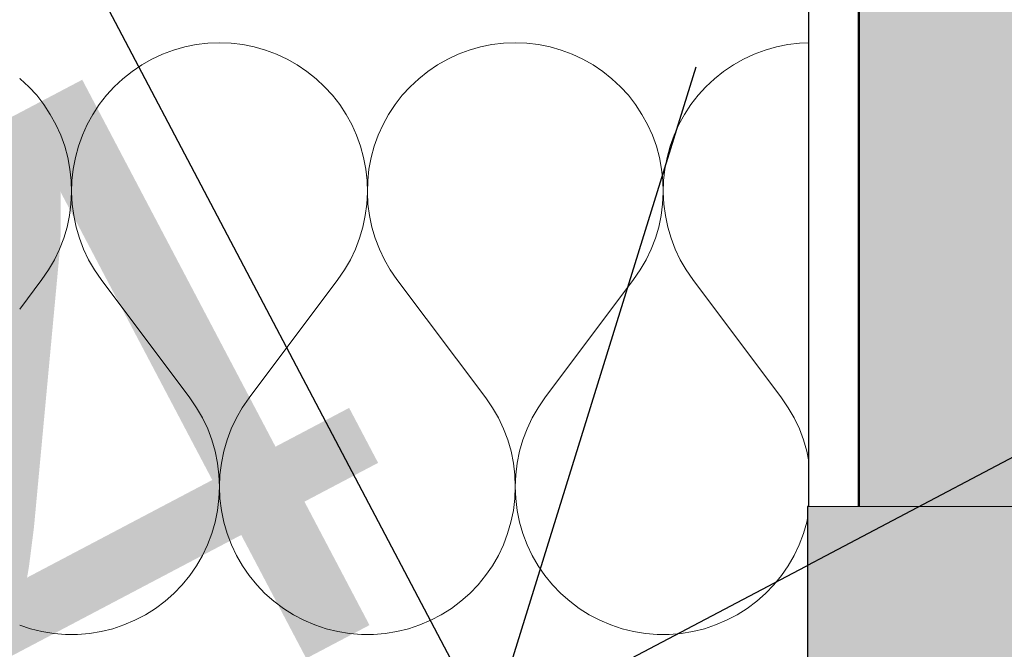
# Model space of a CAD drawing. Header units: millimetres. Extents: x -25478 to 4005, y -8416 to 11348.
# Tile 248 of 256: x -11141 to -10941, y 6801 to 6929. Entities that reach past the tile are written whole.
import ezdxf

# ---------------------------------------------------------------- set-up
doc = ezdxf.new("R2010")
doc.units = ezdxf.units.MM
doc.header["$MEASUREMENT"] = 0
doc.linetypes.add('Wipeout_Contour', pattern=[1000, 0, -1000])
for name, color, linetype in [('POHLED ZÁPADNÍ_1_Konstrukce - nosné', 7, 'Continuous'), ('POHLED ZÁPADNÍ_1_Kóty - SP', 7, 'Continuous'), ('POHLED ZÁPADNÍ_1_Nové_Konstrukce - nosné', 7, 'Continuous'), ('POHLED ZÁPADNÍ_1_Nové_Konstrukce – Dělicí čáry vrstev', 7, 'Continuous'), ('POHLED ZÁPADNÍ_1_Nové_Kóty - SP', 7, 'Continuous'), ('POHLED ZÁPADNÍ_1_Nové_Výplně – Řezové', 7, 'Continuous'), ('POHLED ZÁPADNÍ_1_Výplně - Povrchové', 7, 'Continuous'), ('POHLED ZÁPADNÍ_1_Výplně – Řezové', 7, 'Continuous')]:
    doc.layers.add(name, color=color, linetype=linetype)
doc.styles.add('GENEROVANÝ_STYL_2', font='txt')

# ---------------------------------------------------------------- blocks, each defined once
blk = doc.blocks.new('*X2523', base_point=(-25690.45, -8330.81))
at = {"layer": 'POHLED ZÁPADNÍ_1_Nové_Výplně – Řezové', "color": 21, "linetype": 'Continuous', "lineweight": 20, "true_color": 0xffaaaa}
for p, q in [((-11102.37, 6923.91), (-11104.73, 6923.63)), ((-11100, 6924), (-11102.37, 6923.91)), ((-11097.63, 6923.91), (-11100, 6924)), ((-11095.27, 6923.63), (-11097.63, 6923.91)), ((-11042.37, 6923.91), (-11044.73, 6923.63)), ((-11040, 6924), (-11042.37, 6923.91)), ((-11037.63, 6923.91), (-11040, 6924)), ((-11035.27, 6923.63), (-11037.63, 6923.91)), ((-10982.37, 6923.91), (-10984.73, 6923.63)), ((-10980.52, 6923.98), (-10982.37, 6923.91)), ((-11111.56, 6921.69), (-11113.71, 6920.69)), ((-11109.33, 6922.51), (-11111.56, 6921.69)), ((-11107.05, 6923.16), (-11109.33, 6922.51)), ((-11104.73, 6923.63), (-11107.05, 6923.16)), ((-11092.95, 6923.16), (-11095.27, 6923.63)), ((-11090.67, 6922.51), (-11092.95, 6923.16)), ((-11088.44, 6921.69), (-11090.67, 6922.51)), ((-11086.29, 6920.69), (-11088.44, 6921.69)), ((-11051.56, 6921.69), (-11053.71, 6920.69)), ((-11049.33, 6922.51), (-11051.56, 6921.69)), ((-11047.05, 6923.16), (-11049.33, 6922.51)), ((-11044.73, 6923.63), (-11047.05, 6923.16)), ((-11032.95, 6923.16), (-11035.27, 6923.63)), ((-11030.67, 6922.51), (-11032.95, 6923.16)), ((-11028.44, 6921.69), (-11030.67, 6922.51)), ((-11026.29, 6920.69), (-11028.44, 6921.69)), ((-10991.56, 6921.69), (-10993.71, 6920.69)), ((-10989.33, 6922.51), (-10991.56, 6921.69)), ((-10987.05, 6923.16), (-10989.33, 6922.51)), ((-10984.73, 6923.63), (-10987.05, 6923.16)), ((-11113.71, 6920.69), (-11115.77, 6919.52)), ((-11084.23, 6919.52), (-11086.29, 6920.69)), ((-11053.71, 6920.69), (-11055.77, 6919.52)), ((-11024.23, 6919.52), (-11026.29, 6920.69)), ((-10993.71, 6920.69), (-10995.77, 6919.52)), ((-11117.74, 6918.19), (-11119.59, 6916.72)), ((-11115.77, 6919.52), (-11117.74, 6918.19)), ((-11082.26, 6918.19), (-11084.23, 6919.52)), ((-11080.41, 6916.72), (-11082.26, 6918.19)), ((-11057.74, 6918.19), (-11059.59, 6916.72)), ((-11055.77, 6919.52), (-11057.74, 6918.19)), ((-11022.26, 6918.19), (-11024.23, 6919.52)), ((-11020.41, 6916.72), (-11022.26, 6918.19)), ((-10997.74, 6918.19), (-10999.59, 6916.72)), ((-10995.77, 6919.52), (-10997.74, 6918.19)), ((-11140.41, 6916.72), (-11140.52, 6916.81)), ((-11138.67, 6915.1), (-11140.41, 6916.72)), ((-11119.59, 6916.72), (-11121.33, 6915.1)), ((-11078.67, 6915.1), (-11080.41, 6916.72)), ((-11059.59, 6916.72), (-11061.33, 6915.1)), ((-11018.67, 6915.1), (-11020.41, 6916.72)), ((-10999.59, 6916.72), (-11001.33, 6915.1)), ((-11137.07, 6913.35), (-11138.67, 6915.1)), ((-11121.33, 6915.1), (-11122.93, 6913.35)), ((-11077.07, 6913.35), (-11078.67, 6915.1)), ((-11061.33, 6915.1), (-11062.93, 6913.35)), ((-11017.07, 6913.35), (-11018.67, 6915.1)), ((-11001.33, 6915.1), (-11002.93, 6913.35)), ((-11135.62, 6911.48), (-11137.07, 6913.35)), ((-11122.93, 6913.35), (-11124.38, 6911.48)), ((-11075.62, 6911.48), (-11077.07, 6913.35)), ((-11062.93, 6913.35), (-11064.38, 6911.48)), ((-11015.62, 6911.48), (-11017.07, 6913.35)), ((-11002.93, 6913.35), (-11004.38, 6911.48)), ((-11134.31, 6909.49), (-11135.62, 6911.48)), ((-11124.38, 6911.48), (-11125.69, 6909.49)), ((-11074.31, 6909.49), (-11075.62, 6911.48)), ((-11064.38, 6911.48), (-11065.69, 6909.49)), ((-11014.31, 6909.49), (-11015.62, 6911.48)), ((-11004.38, 6911.48), (-11005.69, 6909.49)), ((-11133.17, 6907.42), (-11134.31, 6909.49)), ((-11125.69, 6909.49), (-11126.83, 6907.42)), ((-11073.17, 6907.42), (-11074.31, 6909.49)), ((-11065.69, 6909.49), (-11066.83, 6907.42)), ((-11013.17, 6907.42), (-11014.31, 6909.49)), ((-11005.69, 6909.49), (-11006.83, 6907.42)), ((-11132.19, 6905.25), (-11133.17, 6907.42)), ((-11126.83, 6907.42), (-11127.81, 6905.25)), ((-11072.19, 6905.25), (-11073.17, 6907.42)), ((-11066.83, 6907.42), (-11067.81, 6905.25)), ((-11012.19, 6905.25), (-11013.17, 6907.42)), ((-11006.83, 6907.42), (-11007.81, 6905.25)), ((-11131.39, 6903.02), (-11132.19, 6905.25)), ((-11127.81, 6905.25), (-11128.61, 6903.02)), ((-11071.39, 6903.02), (-11072.19, 6905.25)), ((-11067.81, 6905.25), (-11068.61, 6903.02)), ((-11011.39, 6903.02), (-11012.19, 6905.25)), ((-11007.81, 6905.25), (-11008.61, 6903.02)), ((-11130.77, 6900.73), (-11131.39, 6903.02)), ((-11128.61, 6903.02), (-11129.23, 6900.73)), ((-11070.77, 6900.73), (-11071.39, 6903.02)), ((-11068.61, 6903.02), (-11069.23, 6900.73)), ((-11010.77, 6900.73), (-11011.39, 6903.02)), ((-11008.61, 6903.02), (-11009.23, 6900.73)), ((-11130.32, 6898.4), (-11130.77, 6900.73)), ((-11129.23, 6900.73), (-11129.68, 6898.4)), ((-11070.32, 6898.4), (-11070.77, 6900.73)), ((-11069.23, 6900.73), (-11069.68, 6898.4)), ((-11010.32, 6898.4), (-11010.77, 6900.73)), ((-11009.23, 6900.73), (-11009.68, 6898.4)), ((-11130.07, 6896.05), (-11130.32, 6898.4)), ((-11129.68, 6898.4), (-11129.93, 6896.05)), ((-11070.07, 6896.05), (-11070.32, 6898.4)), ((-11069.68, 6898.4), (-11069.93, 6896.05)), ((-11010.07, 6896.05), (-11010.32, 6898.4)), ((-11009.68, 6898.4), (-11009.93, 6896.05)), ((-11130, 6893.67), (-11130.07, 6896.05)), ((-11129.93, 6896.05), (-11130, 6893.67)), ((-11070, 6893.67), (-11070.07, 6896.05)), ((-11069.93, 6896.05), (-11070, 6893.67)), ((-11010, 6893.67), (-11010.07, 6896.05)), ((-11009.93, 6896.05), (-11010, 6893.67)), ((-11130.12, 6891.31), (-11130, 6893.67)), ((-11130, 6893.67), (-11129.88, 6891.31)), ((-11070.12, 6891.31), (-11070, 6893.67)), ((-11070, 6893.67), (-11069.88, 6891.31)), ((-11010.12, 6891.31), (-11010, 6893.67)), ((-11010, 6893.67), (-11009.88, 6891.31)), ((-11130.43, 6888.95), (-11130.12, 6891.31)), ((-11129.88, 6891.31), (-11129.57, 6888.95)), ((-11070.43, 6888.95), (-11070.12, 6891.31)), ((-11069.88, 6891.31), (-11069.57, 6888.95)), ((-11010.43, 6888.95), (-11010.12, 6891.31)), ((-11009.88, 6891.31), (-11009.57, 6888.95)), ((-11130.92, 6886.63), (-11130.43, 6888.95)), ((-11129.57, 6888.95), (-11129.08, 6886.63)), ((-11070.92, 6886.63), (-11070.43, 6888.95)), ((-11069.57, 6888.95), (-11069.08, 6886.63)), ((-11010.92, 6886.63), (-11010.43, 6888.95)), ((-11009.57, 6888.95), (-11009.08, 6886.63)), ((-11131.59, 6884.36), (-11130.92, 6886.63)), ((-11129.08, 6886.63), (-11128.41, 6884.36)), ((-11071.59, 6884.36), (-11070.92, 6886.63)), ((-11069.08, 6886.63), (-11068.41, 6884.36)), ((-11011.59, 6884.36), (-11010.92, 6886.63)), ((-11009.08, 6886.63), (-11008.41, 6884.36)), ((-11132.44, 6882.14), (-11131.59, 6884.36)), ((-11128.41, 6884.36), (-11127.56, 6882.14)), ((-11072.44, 6882.14), (-11071.59, 6884.36)), ((-11068.41, 6884.36), (-11067.56, 6882.14)), ((-11012.44, 6882.14), (-11011.59, 6884.36)), ((-11008.41, 6884.36), (-11007.56, 6882.14)), ((-11133.46, 6880), (-11132.44, 6882.14)), ((-11127.56, 6882.14), (-11126.54, 6880)), ((-11073.46, 6880), (-11072.44, 6882.14)), ((-11067.56, 6882.14), (-11066.54, 6880)), ((-11013.46, 6880), (-11012.44, 6882.14)), ((-11007.56, 6882.14), (-11006.54, 6880)), ((-11134.65, 6877.95), (-11133.46, 6880)), ((-11126.54, 6880), (-11125.35, 6877.95)), ((-11074.65, 6877.95), (-11073.46, 6880)), ((-11066.54, 6880), (-11065.35, 6877.95)), ((-11014.65, 6877.95), (-11013.46, 6880)), ((-11006.54, 6880), (-11005.35, 6877.95)), ((-11136, 6876), (-11134.65, 6877.95)), ((-11125.35, 6877.95), (-11124, 6876)), ((-11076, 6876), (-11074.65, 6877.95)), ((-11065.35, 6877.95), (-11064, 6876)), ((-11016, 6876), (-11014.65, 6877.95)), ((-11005.35, 6877.95), (-11004, 6876)), ((-11140.52, 6869.97), (-11136, 6876)), ((-11106, 6852), (-11124, 6876)), ((-11094, 6852), (-11076, 6876)), ((-11046, 6852), (-11064, 6876)), ((-11034, 6852), (-11016, 6876)), ((-10986, 6852), (-11004, 6876)), ((-11104.63, 6850.01), (-11106, 6852)), ((-11094, 6852), (-11095.37, 6850.01)), ((-11044.63, 6850.01), (-11046, 6852)), ((-11034, 6852), (-11035.37, 6850.01)), ((-10984.63, 6850.01), (-10986, 6852)), ((-11103.42, 6847.92), (-11104.63, 6850.01)), ((-11095.37, 6850.01), (-11096.58, 6847.92)), ((-11043.42, 6847.92), (-11044.63, 6850.01)), ((-11035.37, 6850.01), (-11036.58, 6847.92)), ((-10983.42, 6847.92), (-10984.63, 6850.01)), ((-11102.39, 6845.74), (-11103.42, 6847.92)), ((-11096.58, 6847.92), (-11097.61, 6845.74)), ((-11042.39, 6845.74), (-11043.42, 6847.92)), ((-11036.58, 6847.92), (-11037.61, 6845.74)), ((-10982.39, 6845.74), (-10983.42, 6847.92)), ((-11101.54, 6843.48), (-11102.39, 6845.74)), ((-11097.61, 6845.74), (-11098.46, 6843.48)), ((-11041.54, 6843.48), (-11042.39, 6845.74)), ((-11037.61, 6845.74), (-11038.46, 6843.48)), ((-10981.54, 6843.48), (-10982.39, 6845.74)), ((-11100.87, 6841.16), (-11101.54, 6843.48)), ((-11098.46, 6843.48), (-11099.13, 6841.16)), ((-11040.87, 6841.16), (-11041.54, 6843.48)), ((-11038.46, 6843.48), (-11039.13, 6841.16)), ((-10980.87, 6841.16), (-10981.54, 6843.48)), ((-11100.39, 6838.79), (-11100.87, 6841.16)), ((-11099.13, 6841.16), (-11099.61, 6838.79)), ((-11040.39, 6838.79), (-11040.87, 6841.16)), ((-11039.13, 6841.16), (-11039.61, 6838.79)), ((-10980.52, 6839.46), (-10980.87, 6841.16)), ((-11100.1, 6836.39), (-11100.39, 6838.79)), ((-11099.61, 6838.79), (-11099.9, 6836.39)), ((-11040.1, 6836.39), (-11040.39, 6838.79)), ((-11039.61, 6838.79), (-11039.9, 6836.39)), ((-11100, 6833.98), (-11100.1, 6836.39)), ((-11099.9, 6836.39), (-11100, 6833.98)), ((-11040, 6833.98), (-11040.1, 6836.39)), ((-11039.9, 6836.39), (-11040, 6833.98)), ((-11100.1, 6831.57), (-11100, 6833.98)), ((-11100, 6833.98), (-11099.9, 6831.57)), ((-11040.1, 6831.57), (-11040, 6833.98)), ((-11040, 6833.98), (-11039.9, 6831.57)), ((-11100.39, 6829.17), (-11100.1, 6831.57)), ((-11099.9, 6831.57), (-11099.61, 6829.17)), ((-11040.39, 6829.17), (-11040.1, 6831.57)), ((-11039.9, 6831.57), (-11039.61, 6829.17)), ((-11100.88, 6826.8), (-11100.39, 6829.17)), ((-11099.61, 6829.17), (-11099.12, 6826.8)), ((-11040.88, 6826.8), (-11040.39, 6829.17)), ((-11039.61, 6829.17), (-11039.12, 6826.8)), ((-11101.55, 6824.49), (-11100.88, 6826.8)), ((-11099.12, 6826.8), (-11098.45, 6824.49)), ((-11041.55, 6824.49), (-11040.88, 6826.8)), ((-11039.12, 6826.8), (-11038.45, 6824.49)), ((-10981.55, 6824.49), (-10980.88, 6826.8)), ((-10980.88, 6826.8), (-10980.71, 6827.61)), ((-11102.41, 6822.23), (-11101.55, 6824.49)), ((-11098.45, 6824.49), (-11097.59, 6822.23)), ((-11042.41, 6822.23), (-11041.55, 6824.49)), ((-11038.45, 6824.49), (-11037.59, 6822.23)), ((-10982.41, 6822.23), (-10981.55, 6824.49)), ((-11103.44, 6820.05), (-11102.41, 6822.23)), ((-11097.59, 6822.23), (-11096.56, 6820.05)), ((-11043.44, 6820.05), (-11042.41, 6822.23)), ((-11037.59, 6822.23), (-11036.56, 6820.05)), ((-10983.44, 6820.05), (-10982.41, 6822.23)), ((-11104.65, 6817.96), (-11103.44, 6820.05)), ((-11096.56, 6820.05), (-11095.35, 6817.96)), ((-11044.65, 6817.96), (-11043.44, 6820.05)), ((-11036.56, 6820.05), (-11035.35, 6817.96)), ((-10984.65, 6817.96), (-10983.44, 6820.05)), ((-11106.02, 6815.97), (-11104.65, 6817.96)), ((-11095.35, 6817.96), (-11093.98, 6815.97)), ((-11046.02, 6815.97), (-11044.65, 6817.96)), ((-11035.35, 6817.96), (-11033.98, 6815.97)), ((-10986.02, 6815.97), (-10984.65, 6817.96)), ((-11107.55, 6814.1), (-11106.02, 6815.97)), ((-11093.98, 6815.97), (-11092.45, 6814.1)), ((-11047.55, 6814.1), (-11046.02, 6815.97)), ((-11033.98, 6815.97), (-11032.45, 6814.1)), ((-10987.55, 6814.1), (-10986.02, 6815.97)), ((-11109.23, 6812.36), (-11107.55, 6814.1)), ((-11092.45, 6814.1), (-11090.77, 6812.36)), ((-11049.23, 6812.36), (-11047.55, 6814.1)), ((-11032.45, 6814.1), (-11030.77, 6812.36)), ((-10989.23, 6812.36), (-10987.55, 6814.1)), ((-11111.03, 6810.76), (-11109.23, 6812.36)), ((-11090.77, 6812.36), (-11088.97, 6810.76)), ((-11051.03, 6810.76), (-11049.23, 6812.36)), ((-11030.77, 6812.36), (-11028.97, 6810.76)), ((-10991.03, 6810.76), (-10989.23, 6812.36)), ((-11112.96, 6809.31), (-11111.03, 6810.76)), ((-11088.97, 6810.76), (-11087.04, 6809.31)), ((-11052.96, 6809.31), (-11051.03, 6810.76)), ((-11028.97, 6810.76), (-11027.04, 6809.31)), ((-10992.96, 6809.31), (-10991.03, 6810.76)), ((-11117.14, 6806.89), (-11115.01, 6808.02)), ((-11115.01, 6808.02), (-11112.96, 6809.31)), ((-11087.04, 6809.31), (-11084.99, 6808.02)), ((-11084.99, 6808.02), (-11082.86, 6806.89)), ((-11057.14, 6806.89), (-11055.01, 6808.02)), ((-11055.01, 6808.02), (-11052.96, 6809.31)), ((-11027.04, 6809.31), (-11024.99, 6808.02)), ((-11024.99, 6808.02), (-11022.86, 6806.89)), ((-10997.14, 6806.89), (-10995.01, 6808.02)), ((-10995.01, 6808.02), (-10992.96, 6809.31)), ((-11140.52, 6805.91), (-11138.34, 6805.18)), ((-11121.66, 6805.18), (-11119.37, 6805.95)), ((-11119.37, 6805.95), (-11117.14, 6806.89)), ((-11082.86, 6806.89), (-11080.63, 6805.95)), ((-11080.63, 6805.95), (-11078.34, 6805.18)), ((-11061.66, 6805.18), (-11059.37, 6805.95)), ((-11059.37, 6805.95), (-11057.14, 6806.89)), ((-11022.86, 6806.89), (-11020.63, 6805.95)), ((-11020.63, 6805.95), (-11018.34, 6805.18)), ((-11001.66, 6805.18), (-10999.37, 6805.95)), ((-10999.37, 6805.95), (-10997.14, 6806.89)), ((-11138.34, 6805.18), (-11136, 6804.61)), ((-11136, 6804.61), (-11133.61, 6804.22)), ((-11133.61, 6804.22), (-11131.21, 6804.02)), ((-11131.21, 6804.02), (-11128.79, 6804.02)), ((-11128.79, 6804.02), (-11126.39, 6804.22)), ((-11126.39, 6804.22), (-11124, 6804.61)), ((-11124, 6804.61), (-11121.66, 6805.18)), ((-11078.34, 6805.18), (-11076, 6804.61)), ((-11076, 6804.61), (-11073.61, 6804.22)), ((-11073.61, 6804.22), (-11071.21, 6804.02)), ((-11071.21, 6804.02), (-11068.79, 6804.02)), ((-11068.79, 6804.02), (-11066.39, 6804.22)), ((-11066.39, 6804.22), (-11064, 6804.61)), ((-11064, 6804.61), (-11061.66, 6805.18)), ((-11018.34, 6805.18), (-11016, 6804.61)), ((-11016, 6804.61), (-11013.61, 6804.22)), ((-11013.61, 6804.22), (-11011.21, 6804.02)), ((-11011.21, 6804.02), (-11008.79, 6804.02)), ((-11008.79, 6804.02), (-11006.39, 6804.22)), ((-11006.39, 6804.22), (-11004, 6804.61)), ((-11004, 6804.61), (-11001.66, 6805.18))]:
    blk.add_line(p, q, dxfattribs=at)

msp = doc.modelspace()

# ---------------------------------------------------------------- wipeouts: each hides what was drawn before it
at = {"color": 254, "linetype": 'Wipeout_Contour', "lineweight": 0, "ltscale": 104250.116676}
msp.add_wipeout([(-10980.37, 7040.3), (-10980.52, 7038.85), (-10980.52, 6830), (-10970.34, 6830), (-10970.34, 7180), (-10973.11, 7180), (-10973.11, 7046.06), (-10980.37, 7042.36)], dxfattribs=at).dxf.layer = 'POHLED ZÁPADNÍ_1_Výplně - Povrchové'

# ---------------------------------------------------------------- next in the draw order: hatches: boundary and pattern name
at = {"layer": 'POHLED ZÁPADNÍ_1_Výplně – Řezové', "linetype": 'Continuous', "lineweight": 13}
for points in [[(-10520.34, 7180), (-10970.34, 7180), (-10970.34, 6830), (-10520.34, 6830)], [(-10980.71, 6830), (-10980.71, 6480), (-2555.99, 6480), (-2555.99, 6830)]]:
    msp.add_hatch(color=254, dxfattribs=at).paths.add_polyline_path(points)

# ---------------------------------------------------------------- next in the draw order: linework, layer by layer
at = {"layer": 'POHLED ZÁPADNÍ_1_Konstrukce - nosné', "color": 7, "linetype": 'Continuous', "lineweight": 50}
msp.add_line((-10970.34, 7180), (-10970.34, 6830), dxfattribs=at)
at = {"layer": 'POHLED ZÁPADNÍ_1_Konstrukce - nosné', "color": 251, "linetype": 'Continuous', "lineweight": 13, "true_color": 0x6a6a6a}
msp.add_line((-10971.22, 6830), (-10520.81, 6830), dxfattribs=at)

# ---------------------------------------------------------------- next in the draw order: wipeouts: each hides what was drawn before it
at = {"color": 254, "linetype": 'Wipeout_Contour', "lineweight": 0, "ltscale": 90491.665289}
msp.add_wipeout([(-10980.52, 7217.84), (-10986.18, 7217.84), (-11140.52, 7139.21), (-11140.52, 6130), (-10980.52, 6130), (-10980.52, 6480), (-10980.71, 6830)], dxfattribs=at).dxf.layer = 'POHLED ZÁPADNÍ_1_Nové_Výplně – Řezové'

# ---------------------------------------------------------------- next in the draw order: linework, layer by layer
at = {"layer": 'POHLED ZÁPADNÍ_1_Konstrukce - nosné', "color": 7, "linetype": 'Continuous', "lineweight": 13}
msp.add_line((-10970.34, 6830), (-10980.52, 6830), dxfattribs=at)
at = {"layer": 'POHLED ZÁPADNÍ_1_Nové_Konstrukce - nosné', "color": 1, "linetype": 'Continuous', "lineweight": 25}
msp.add_line((-10980.52, 7217.84), (-10980.52, 6830), dxfattribs=at)
at = {"layer": 'POHLED ZÁPADNÍ_1_Nové_Konstrukce – Dělicí čáry vrstev', "color": 1, "linetype": 'Continuous', "lineweight": 25}
for p, q in [((-10980.71, 6830), (-10980.71, 6480)), ((-10980.52, 6830), (-10980.71, 6830))]:
    msp.add_line(p, q, dxfattribs=at)
at = {"layer": 'POHLED ZÁPADNÍ_1_Nové_Kóty - SP', "color": 1, "linetype": 'Continuous', "lineweight": 25}
for p, q in [((-11185.04, 7049.48), (-10957.83, 6618.16)), ((-11087.08, 6648.97), (-11003.35, 6919.13)), ((-10912.5, 6853.96), (-11045.21, 6784.05))]:
    msp.add_line(p, q, dxfattribs=at)

# ---------------------------------------------------------------- next in the draw order: block references
at = {"layer": 'POHLED ZÁPADNÍ_1_Konstrukce - nosné', "color": 9, "linetype": 'Continuous', "lineweight": 13}
msp.add_blockref('*X2523', (-25690.45, -8330.81), dxfattribs=at)

# ---------------------------------------------------------------- next in the draw order: texts
at = {"layer": 'POHLED ZÁPADNÍ_1_Kóty - SP', "color": 1, "linetype": 'Continuous', "lineweight": 25, "insert": (-11307.03, 6678.82), "char_height": 125, "width": 284.5725, "attachment_point": 7, "rotation": 27.7797, "style": 'GENEROVANÝ_STYL_2'}
msp.add_mtext('\\A1;{\\pql;\\fArial|b0|i0|c0|p38;324}', dxfattribs=at)

doc.saveas('drawing.dxf')
